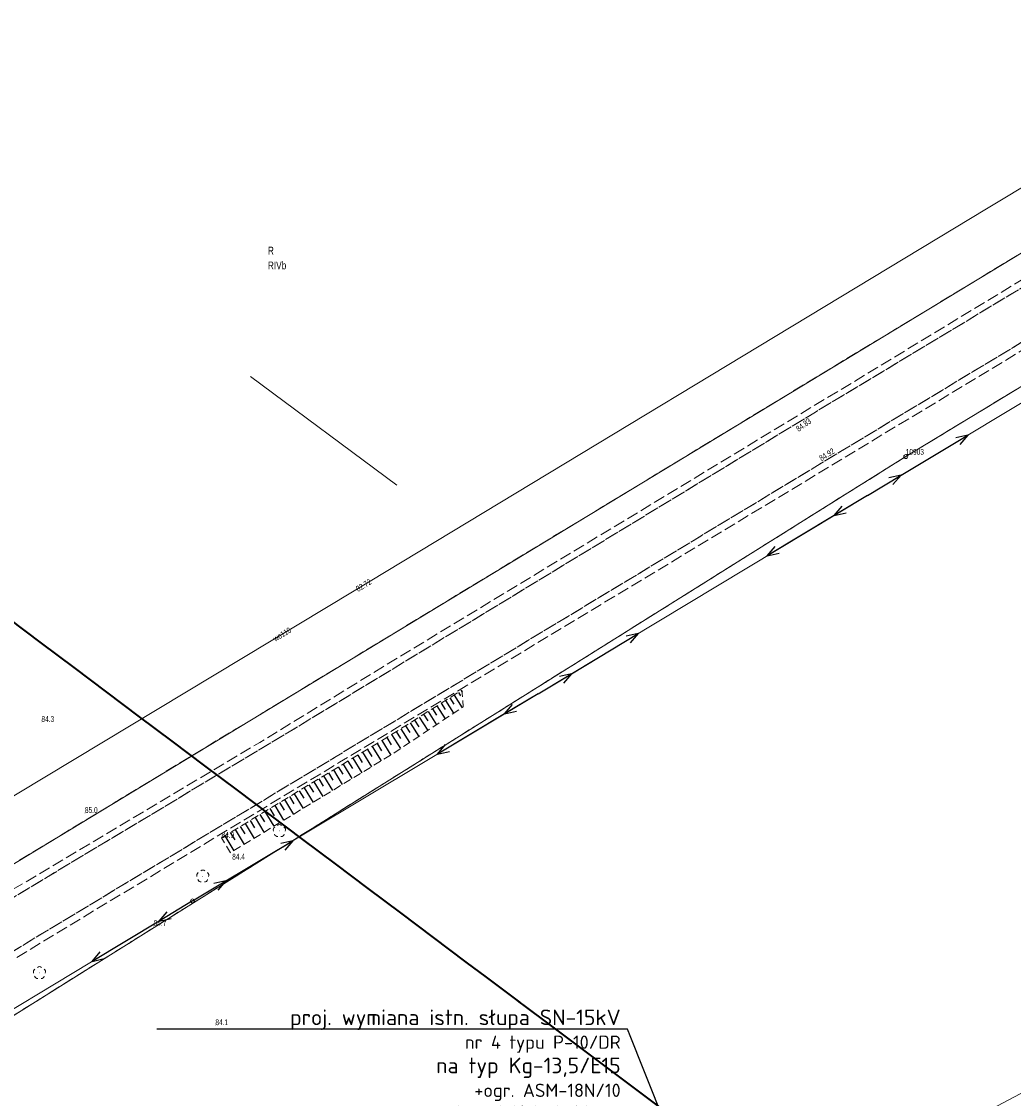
# Model space of a CAD drawing. Header units: metres. Extents: x 6524698 to 6533081, y 5883213 to 5896811.
# Tile 103 of 167: x 6527665 to 6527792, y 5892743 to 5892881. Entities that reach past the tile are written whole.
import ezdxf
from ezdxf import colors
from ezdxf.entities.mleader import LeaderData, LeaderLine
from ezdxf.enums import TextEntityAlignment as Align
from ezdxf.math import Vec2, Vec3

# ---------------------------------------------------------------- set-up
doc = ezdxf.new("R2010")
doc.units = ezdxf.units.M
doc.header["$MEASUREMENT"] = 0
for name, pattern in [('mapa zasadnicza$0$1.0_0.5', [1.5, 1, -0.5]), ('mapa zasadnicza$0$1.5_0.5', [2, 1.5, -0.5]), ('mapa zasadnicza$0$219-500', [0]), ('mapa zasadnicza$0$egkk-500', [2, 1.5, -0.5]), ('mapa zasadnicza$0$egug-500', [1, 0.5, -0.5]), ('mapa zasadnicza$0$suep_nn_500', [0]), ('mapa zasadnicza$0$suep_sn_500', [0])]:
    doc.linetypes.add(name, pattern=pattern)
doc.layers.get('0').update_dxf_attribs({"lineweight": 0})
doc.layers.add('# OBMBS-9x-19xxx __EI_opis_SN', color=1, linetype='Continuous', lineweight=0)
for name, color, linetype in [('mapa zasadnicza$0$000 Inne (niezydentyfikowane)', 7, 'Continuous'), ('mapa zasadnicza$0$202-punkt graniczny', 7, 'Continuous'), ('mapa zasadnicza$0$202-punkt graniczny-Atr103', 7, 'Continuous'), ('mapa zasadnicza$0$209-oznaczenie konturu klasyfikacyjnego', 7, 'Continuous'), ('mapa zasadnicza$0$210-oznaczenie konturu użytku gruntowego', 7, 'Continuous'), ('mapa zasadnicza$0$217-kontur klasyfikacyjny', 7, 'Continuous'), ('mapa zasadnicza$0$218-kontur użytku gruntowego', 7, 'Continuous'), ('mapa zasadnicza$0$219-działka ewidencyjna', 7, 'Continuous'), ('mapa zasadnicza$0$drzewo liściaste', 7, 'Continuous'), ('mapa zasadnicza$0$jezdnia', 7, 'Continuous'), ('mapa zasadnicza$0$pikieta naturalna', 7, 'Continuous'), ('mapa zasadnicza$0$pikieta naturalna-Atr2', 7, 'Continuous'), ('mapa zasadnicza$0$pikieta sztuczna', 7, 'Continuous'), ('mapa zasadnicza$0$pikieta sztuczna-Atr2', 7, 'Continuous'), ('mapa zasadnicza$0$przewód elektroenergetyczny niskiego napięcia', 7, 'Continuous'), ('mapa zasadnicza$0$przewód elektroenergetyczny średniego napięcia', 7, 'Continuous'), ('mapa zasadnicza$0$przewód wodociągowy', 7, 'Continuous'), ('mapa zasadnicza$0$przewód wodociągowy-Atr1', 7, 'Continuous'), ('mapa zasadnicza$0$rzędna', 7, 'Continuous'), ('mapa zasadnicza$0$rzędna-Atr2', 7, 'Continuous'), ('mapa zasadnicza$0$skarpa nieumocniona', 7, 'Continuous'), ('mapa zasadnicza$0$słup przewodów napowietrznych', 7, 'Continuous')]:
    doc.layers.add(name, color=color, linetype=linetype)
doc.styles.add('mapa zasadnicza$0$STANDARD', font='Working1250', dxfattribs={"width": 0.75})
doc.styles.add('PLS_View', font='arial.ttf')

# ---------------------------------------------------------------- blocks, each defined once
blk = doc.blocks.new('mapa zasadnicza$0$202')
at = {"color": 0, "linetype": 'Continuous', "lineweight": 0}
blk.add_circle((0, 0), 0.25, dxfattribs=at)
blk = doc.blocks.new('mapa zasadnicza$0$PW01')
at = {"linetype": 'Continuous', "lineweight": 13}
h = blk.add_hatch(color=0, dxfattribs=at)
edge = h.paths.add_edge_path()
edge.add_arc((0, 0), 0.045, 0, 360)
blk = doc.blocks.new('mapa zasadnicza$0$OP021')
at = {"linetype": 'Continuous', "lineweight": 13}
h = blk.add_hatch(color=0, dxfattribs=at)
edge = h.paths.add_edge_path()
edge.add_arc((0, 0), 0.05, 0, 360)
at = {"color": 0, "linetype": 'Continuous', "lineweight": 13}
for centre, start, end in [((-0.38, 0.124), 121.308, 202.548), ((0, 0.4), 49.272, 130.728), ((0.38, 0.124), 337.452, 58.692), ((-0.235, -0.324), 193.221, 274.871), ((0.235, -0.324), 265.129, 346.779)]:
    blk.add_arc(centre, 0.4, start, end, dxfattribs=at)
blk = doc.blocks.new('mapa zasadnicza$0$US15')
at = {"color": 0, "linetype": 'Continuous', "lineweight": 13}
blk.add_circle((0, 0), 0.25, dxfattribs=at)
blk = doc.blocks.new('mapa zasadnicza$0$SUEP1')
at = {"color": 0, "linetype": 'Continuous'}
for p, q in [((0, 0), (5, 0)), ((5, 0), (3.5, 0.5)), ((5, 0), (3.5, -0.5)), ((5, 0), (15, 0)), ((15, 0), (13.5, 0.5)), ((15, 0), (13.5, -0.5))]:
    blk.add_line(p, q, dxfattribs=at)

msp = doc.modelspace()

# ---------------------------------------------------------------- linework, layer by layer
msp.add_lwpolyline([(6527712.719, 5892821.819), (6527693.967, 5892835.708)])
at = {"layer": 'mapa zasadnicza$0$000 Inne (niezydentyfikowane)', "color": 7, "linetype": 'Continuous', "lineweight": 25, "flags": 128}
for points in [[(6527719.5, 5892794.58), (6527720.02, 5892793.76)], [(6527720.05, 5892794.92), (6527721.07, 5892793.3)], [(6527720.59, 5892795.26), (6527720.87, 5892794.82)], [(6527720.94, 5892795.49), (6527721.06, 5892795.3)], [(6527717.28, 5892793.17), (6527717.81, 5892792.33)], [(6527717.84, 5892793.53), (6527718.9, 5892791.86)], [(6527718.4, 5892793.88), (6527718.92, 5892793.05)], [(6527718.95, 5892794.23), (6527719.99, 5892792.59)], [(6527714.99, 5892791.72), (6527715.54, 5892790.86)], [(6527715.57, 5892792.09), (6527716.66, 5892790.37)], [(6527716.14, 5892792.45), (6527716.68, 5892791.6)], [(6527716.71, 5892792.81), (6527717.78, 5892791.12)], [(6527712.63, 5892790.23), (6527713.19, 5892789.34)], [(6527713.23, 5892790.61), (6527714.35, 5892788.84)], [(6527713.82, 5892790.98), (6527714.37, 5892790.1)], [(6527714.41, 5892791.36), (6527715.51, 5892789.61)], [(6527710.8, 5892789.09), (6527711.93, 5892787.23)], [(6527711.42, 5892789.47), (6527711.98, 5892788.55)], [(6527712.03, 5892789.85), (6527713.16, 5892788.05)], [(6527708.32, 5892787.59), (6527709.45, 5892785.72)], [(6527708.94, 5892787.96), (6527709.5, 5892787.03)], [(6527709.56, 5892788.34), (6527710.69, 5892786.48)], [(6527710.18, 5892788.72), (6527710.74, 5892787.79)], [(6527705.83, 5892786.08), (6527706.96, 5892784.21)], [(6527706.45, 5892786.45), (6527707.02, 5892785.52)], [(6527707.07, 5892786.83), (6527708.21, 5892784.96)], [(6527707.7, 5892787.21), (6527708.26, 5892786.28)], [(6527703.96, 5892784.94), (6527704.52, 5892784)], [(6527704.58, 5892785.32), (6527705.72, 5892783.45)], [(6527705.2, 5892785.7), (6527705.77, 5892784.76)], [(6527701.45, 5892783.42), (6527702.02, 5892782.48)], [(6527702.08, 5892783.8), (6527703.22, 5892781.93)], [(6527702.71, 5892784.18), (6527703.27, 5892783.24)], [(6527703.33, 5892784.56), (6527704.47, 5892782.69)], [(6527698.94, 5892781.9), (6527699.52, 5892780.96)], [(6527699.57, 5892782.28), (6527700.71, 5892780.4)], [(6527700.2, 5892782.66), (6527700.77, 5892781.72)], [(6527700.83, 5892783.04), (6527701.97, 5892781.16)], [(6527697.06, 5892780.76), (6527698.2, 5892778.87)], [(6527697.69, 5892781.14), (6527698.26, 5892780.19)], [(6527698.32, 5892781.52), (6527699.46, 5892779.63)], [(6527694.54, 5892779.23), (6527695.68, 5892777.33)], [(6527695.17, 5892779.61), (6527695.74, 5892778.66)], [(6527695.8, 5892779.99), (6527696.94, 5892778.1)], [(6527696.43, 5892780.37), (6527697, 5892779.43)], [(6527692.64, 5892778.08), (6527693.22, 5892777.13)], [(6527693.27, 5892778.46), (6527694.42, 5892776.56)], [(6527693.91, 5892778.84), (6527694.48, 5892777.9)], [(6527690.67, 5892776.88), (6527691.82, 5892774.98)], [(6527691.36, 5892777.3), (6527691.93, 5892776.35)], [(6527692, 5892777.69), (6527693.15, 5892775.79)]]:
    msp.add_lwpolyline(points, dxfattribs=at)
at = {"layer": 'mapa zasadnicza$0$217-kontur klasyfikacyjny', "color": 92, "linetype": 'mapa zasadnicza$0$egkk-500', "lineweight": 18, "flags": 128}
msp.add_lwpolyline([(6527834.92, 5892860.03), (6527777.93, 5892825.47)], dxfattribs=at)
at = {"layer": 'mapa zasadnicza$0$218-kontur użytku gruntowego', "color": 3, "linetype": 'mapa zasadnicza$0$egug-500', "lineweight": 18, "flags": 128}
msp.add_lwpolyline([(6527834.92, 5892860.03), (6527777.93, 5892825.47)], dxfattribs=at)
at = {"layer": 'mapa zasadnicza$0$219-działka ewidencyjna', "color": 7, "linetype": 'mapa zasadnicza$0$219-500', "lineweight": 18, "flags": 128}
msp.add_lwpolyline([(6527777.93, 5892825.47), (6527836.27, 5892860.85)], dxfattribs=at)
at = {"layer": 'mapa zasadnicza$0$przewód elektroenergetyczny niskiego napięcia', "color": 1, "linetype": 'mapa zasadnicza$0$suep_nn_500', "lineweight": 18, "flags": 128}
for points in [[(6527815.56, 5892846.06), (6527773.03, 5892820.5)], [(6527773.03, 5892820.5), (6527730.8, 5892795.07)], [(6527730.8, 5892795.07), (6527686.52, 5892768.54)]]:
    msp.add_lwpolyline(points, dxfattribs=at)
at = {"layer": 'mapa zasadnicza$0$skarpa nieumocniona', "color": 7, "linetype": 'mapa zasadnicza$0$1.0_0.5', "lineweight": 18, "flags": 128}
msp.add_lwpolyline([(6527690.24, 5892776.62), (6527711.44, 5892789.48), (6527721.04, 5892795.55), (6527721.23, 5892793.41), (6527712.02, 5892787.29), (6527691.38, 5892774.71)], close=True, dxfattribs=at)
msp.add_lwpolyline([(6527690.24, 5892776.62), (6527711.44, 5892789.48), (6527721.04, 5892795.55), (6527721.23, 5892793.41), (6527712.02, 5892787.29), (6527691.38, 5892774.71)], close=True, dxfattribs=at)

# ---------------------------------------------------------------- block references
at = {"layer": 'mapa zasadnicza$0$202-punkt graniczny', "color": 7, "linetype": 'Continuous', "lineweight": 18}
msp.add_blockref('mapa zasadnicza$0$202', (6527777.93, 5892825.47), dxfattribs=at)
at = {"layer": 'mapa zasadnicza$0$drzewo liściaste', "color": 94, "linetype": 'Continuous', "lineweight": 18}
for p in [(6527697.66, 5892777.52), (6527687.84, 5892771.7), (6527666.91, 5892759.33)]:
    msp.add_blockref('mapa zasadnicza$0$OP021', p, dxfattribs=at)
at = {"layer": 'mapa zasadnicza$0$pikieta naturalna', "color": 7, "linetype": 'Continuous', "lineweight": 13}
for p in [(6527667.17, 5892791.47), (6527672.74, 5892779.81), (6527690.24, 5892776.62), (6527691.38, 5892774.71), (6527681.55, 5892765.33)]:
    msp.add_blockref('mapa zasadnicza$0$PW01', p, dxfattribs=at)
at = {"layer": 'mapa zasadnicza$0$pikieta sztuczna', "color": 7, "linetype": 'Continuous', "lineweight": 13}
for p in [(6527766.34, 5892831.16), (6527769.56, 5892826.1)]:
    msp.add_blockref('mapa zasadnicza$0$PW01', p, dxfattribs=at)
at = {"layer": 'mapa zasadnicza$0$przewód elektroenergetyczny niskiego napięcia', "color": 1, "linetype": 'Continuous', "lineweight": 18}
for p, rotation in [((6527773.03, 5892820.5), 31.005), ((6527773.03, 5892820.5), 211.0549999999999), ((6527730.8, 5892795.07), 31.055), ((6527730.8, 5892795.07), 210.9279999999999), ((6527686.52, 5892768.54), 30.928), ((6527686.52, 5892768.54), 211.05)]:
    msp.add_blockref('mapa zasadnicza$0$SUEP1', p, dxfattribs=dict(at, rotation=rotation))
at = {"layer": 'mapa zasadnicza$0$rzędna', "color": 5, "linetype": 'Continuous', "lineweight": 18, "rotation": 359.9790000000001}
msp.add_blockref('mapa zasadnicza$0$PW01', (6527707.26, 5892808.26), dxfattribs=at)
at = {"layer": 'mapa zasadnicza$0$słup przewodów napowietrznych', "color": 7, "linetype": 'Continuous', "lineweight": 18}
msp.add_blockref('mapa zasadnicza$0$US15', (6527686.52, 5892768.54), dxfattribs=at)

# ---------------------------------------------------------------- texts
at = {"layer": 'mapa zasadnicza$0$202-punkt graniczny-Atr103', "color": 7, "style": 'mapa zasadnicza$0$STANDARD', "width": 0.667}
msp.add_text('10903', height=0.75, dxfattribs=at).set_placement((6527777.93, 5892825.47), align=Align.BOTTOM_LEFT)
at = {"layer": 'mapa zasadnicza$0$209-oznaczenie konturu klasyfikacyjnego', "color": 3, "linetype": 'Continuous', "lineweight": 18, "style": 'mapa zasadnicza$0$STANDARD', "width": 0.79}
msp.add_text('RIVb', height=1, dxfattribs=at).set_placement((6527696.19, 5892850.45), align=Align.TOP_LEFT)
at = {"layer": 'mapa zasadnicza$0$210-oznaczenie konturu użytku gruntowego', "color": 3, "linetype": 'Continuous', "lineweight": 18, "style": 'mapa zasadnicza$0$STANDARD', "width": 0.79}
msp.add_text('R', height=1, dxfattribs=at).set_placement((6527696.19, 5892851.35))
at = {"layer": 'mapa zasadnicza$0$pikieta naturalna-Atr2', "color": 7, "style": 'mapa zasadnicza$0$STANDARD', "width": 0.667}
for s, p in [('84.3', (6527667.17, 5892791.47)), ('85.0', (6527672.74, 5892779.81)), ('84.9', (6527690.24, 5892776.62)), ('84.4', (6527691.61, 5892773.83)), ('84.7', (6527681.55, 5892765.33))]:
    msp.add_text(s, height=0.75, dxfattribs=at).set_placement(p)
at = {"layer": 'mapa zasadnicza$0$pikieta sztuczna-Atr2', "color": 7, "style": 'mapa zasadnicza$0$STANDARD', "width": 0.667}
for s, rotation, p in [('84.83', 35.602, (6527764.19, 5892828.62)), ('84.92', 32.058, (6527767.13, 5892824.85))]:
    msp.add_text(s, height=0.75, rotation=rotation, dxfattribs=at).set_placement(p)
at = {"layer": 'mapa zasadnicza$0$przewód wodociągowy-Atr1', "color": 5, "style": 'mapa zasadnicza$0$STANDARD', "width": 0.667}
msp.add_text('wo110', height=0.75, rotation=31.045, dxfattribs=at).set_placement((6527696.96, 5892802.06), align=Align.MIDDLE_LEFT)
at = {"layer": 'mapa zasadnicza$0$rzędna-Atr2', "color": 5, "style": 'mapa zasadnicza$0$STANDARD', "width": 0.667}
msp.add_text('82.72', height=0.75, rotation=31.134, dxfattribs=at).set_placement((6527707.56, 5892808.44), align=Align.MIDDLE_LEFT)

# ---------------------------------------------------------------- leaders
at = {"layer": '# OBMBS-9x-19xxx __EI_opis_SN', "linetype": 'ByBlock'}
ml = msp.add_multileader_mtext('Standard', dxfattribs=at)
ml.set_content('\\pxqr;{\\fISOCPEUR|b1|i0|c238|p34;proj.\\A1; wymiana istn. słupa SN-15kV\\P\\fISOCPEUR|b0|i0|c238|p34;\\H0.85x;nr 4 typu P-10/DR \\P\\H1.176471x;na typ \\fISOCPEUR|b1|i0|c238|p34;Kg-13,5/E15\\P\\fISOCPEUR|b0|i0|c238|p34;\\H0.85x;+ogr. ASM-18N/10\\P+proj. podejście kablowe\\P+zaciski z rożkiem do uziemiaczy przenośnych SEW+SP\\fISOCPEUR|b1|i0|c238|p34; }', color=256, style='PLS_View')
ml.set_leader_properties()
ml.build(insert=Vec2(0, 0))
ml.multileader.update_dxf_attribs({"text_left_attachment_type": 6, "text_right_attachment_type": 6, "dogleg_length": 0.36, "arrow_head_size": 3})
ctx = ml.context
ctx.base_point, ctx.char_height, ctx.arrow_head_size, ctx.landing_gap_size, ctx.plane_origin = Vec3(6527682.762, 5892752.121, 105.722), 2, 3, 0.5, Vec3(6527643.691, 5892690.604, 105.722)
ctx.left_attachment, ctx.right_attachment, ctx.text_align_type = 6, 6, 2
notes = []
notes.append((ctx, [(0, (1, 1, 0), (6527742.253, 5892752.121, 105.722), (-1, 0), 0.36, [(0, [(6527753.6, 5892723.786, 105.722)], 0, [])])]))
ctx.mtext.insert, ctx.mtext.width, ctx.mtext.alignment, ctx.mtext.flow_direction = Vec3(6527741.393, 5892754.631, 105.722), 58.86561, 3, 5
ctx.mtext.has_bg_fill, ctx.mtext.bg_color, ctx.mtext.bg_scale_factor, ctx.mtext.bg_transparency, ctx.mtext.use_window_bg_color = 1, -1073741824, 1.5, 0, 1
for ctx, leaders in notes:
    for number, flags, end, landing, length, lines in leaders:
        leader = LeaderData()
        leader.index, (leader.has_last_leader_line, leader.has_dogleg_vector, leader.attachment_direction) = number, flags
        leader.last_leader_point, leader.dogleg_vector, leader.dogleg_length = Vec3(end), Vec3(landing), length
        for number, points, colour, breaks in lines:
            line = LeaderLine()
            line.index, line.vertices, line.color, line.breaks = number, Vec3.list(points), colors.encode_raw_color(colour), breaks
            leader.lines.append(line)
        ctx.leaders.append(leader)

# ---------------------------------------------------------------- next in the draw order: linework, layer by layer
at = {"layer": 'mapa zasadnicza$0$000 Inne (niezydentyfikowane)', "color": 7, "linetype": 'Continuous', "lineweight": 35, "flags": 128}
msp.add_lwpolyline([(6527662.964, 5892804.719), (6527667.148, 5892801.576), (6527671.333, 5892798.433), (6527675.517, 5892795.29), (6527679.702, 5892792.147), (6527683.886, 5892789.004), (6527688.07, 5892785.861), (6527692.255, 5892782.718), (6527696.439, 5892779.575), (6527700.624, 5892776.432), (6527704.808, 5892773.289), (6527708.993, 5892770.146), (6527713.177, 5892767.003), (6527717.362, 5892763.86), (6527721.546, 5892760.717), (6527724.139, 5892758.769), (6527731.497, 5892753.266), (6527737.308, 5892748.913), (6527743.12, 5892744.559), (6527748.931, 5892740.206)], dxfattribs=at)
at = {"layer": 'mapa zasadnicza$0$217-kontur klasyfikacyjny', "color": 92, "linetype": 'mapa zasadnicza$0$egkk-500', "lineweight": 18, "flags": 128}
for points in [[(6527630.14, 5892753.01), (6527833.46, 5892876.24)], [(6527777.93, 5892825.47), (6527640.38, 5892739.33)]]:
    msp.add_lwpolyline(points, dxfattribs=at)
at = {"layer": 'mapa zasadnicza$0$218-kontur użytku gruntowego', "color": 3, "linetype": 'mapa zasadnicza$0$egug-500', "lineweight": 18, "flags": 128}
for points in [[(6527630.14, 5892753.01), (6527833.46, 5892876.24)], [(6527777.93, 5892825.47), (6527640.38, 5892739.33)]]:
    msp.add_lwpolyline(points, dxfattribs=at)
at = {"layer": 'mapa zasadnicza$0$219-działka ewidencyjna', "color": 7, "linetype": 'mapa zasadnicza$0$219-500', "lineweight": 18, "flags": 128}
for points in [[(6527630.14, 5892753.01), (6527921.73, 5892929.74)], [(6527640.38, 5892739.33), (6527777.93, 5892825.47)]]:
    msp.add_lwpolyline(points, dxfattribs=at)
at = {"layer": 'mapa zasadnicza$0$jezdnia', "color": 7, "linetype": 'mapa zasadnicza$0$1.5_0.5', "lineweight": 18, "flags": 128}
for points in [[(6528098.78, 5893023.81), (6528064.84, 5893003.28), (6528053.53, 5892996.56), (6528040.45, 5892988.63), (6527988.61, 5892957.66), (6527945.05, 5892931.59), (6527930.8, 5892923.14), (6527898.71, 5892903.85), (6527899.4, 5892899.83), (6527896.22, 5892898.17), (6527894.92, 5892899.78), (6527893.6, 5892900.76), (6527864.38, 5892883.23), (6527859.23, 5892880.15), (6527819.97, 5892856.52), (6527769.56, 5892826.1), (6527704.94, 5892787.05), (6527635.3, 5892745.1), (6527586.51, 5892715.81), (6527544.12, 5892690.36), (6527544.25, 5892687.05), (6527545.8, 5892684.1), (6527541.49, 5892681.49), (6527539.36, 5892684.96), (6527537.08, 5892686.13), (6527529.82, 5892681.73), (6527498.83, 5892662.96), (6527451.9, 5892634.74), (6527427.47, 5892620.04), (6527381.01, 5892592.37), (6527355.24, 5892577.01), (6527318.31, 5892555.06), (6527294.46, 5892540.92), (6527294.32, 5892539.45), (6527295.38, 5892537.02), (6527290.83, 5892534.57), (6527288.41, 5892536.36), (6527287.16, 5892536.61), (6527262.8, 5892522.14), (6527262.65, 5892516.06), (6527258.33, 5892513.19), (6527253.15, 5892516.35), (6527251.84, 5892515.55), (6527245.68, 5892512.1), (6527227.34, 5892501.83), (6527214.89, 5892495.14), (6527208.7, 5892491.99), (6527203.32, 5892489.36), (6527195.06, 5892487.39), (6527188.07, 5892485.82), (6527183.09, 5892485.01), (6527182.01, 5892483.25), (6527181.68, 5892480.94), (6527168.37, 5892478.95), (6527166.73, 5892480.15), (6527165.03, 5892481.26), (6527162.93, 5892482.54), (6527160.53, 5892483.43), (6527144.38, 5892483.41), (6527141.46, 5892483.42), (6527139.43, 5892483.44), (6527132.06, 5892483.48), (6527122.38, 5892483.41), (6527118.44, 5892483.39), (6527117.38, 5892483.34), (6527111.65, 5892483.38), (6527089.38, 5892483.28), (6527088.36, 5892483.26), (6527084.9, 5892483.02), (6527080.38, 5892482.36), (6527074.57, 5892481.04), (6527069.81, 5892479.77), (6527069.66, 5892479.72), (6527066.42, 5892478.58), (6527060.45, 5892476.17), (6527055.02, 5892473.37), (6527049.77, 5892470.41), (6527039.45, 5892464.14), (6527025.83, 5892455.77), (6527019.68, 5892452.39), (6527007.24, 5892446.55), (6526997.05, 5892442.33), (6526988.7, 5892438.82), (6526987.78, 5892438.59), (6526986.74, 5892438.6), (6526984.76, 5892438.78), (6526981.8, 5892439.29), (6526981.81, 5892447.53), (6526987.84, 5892448.38), (6526989.58, 5892448.73), (6526994.78, 5892449.7), (6527002.89, 5892451.78), (6527006.08, 5892452.91), (6527009.08, 5892453.96), (6527014.6, 5892456.49), (6527016.35, 5892457.39), (6527021.63, 5892460.22), (6527025.92, 5892462.83), (6527037.82, 5892470.13), (6527045.51, 5892474.71), (6527049.02, 5892476.74), (6527053.77, 5892479.33), (6527060.17, 5892482.29), (6527066.08, 5892484.55), (6527074.31, 5892486.95), (6527079.11, 5892488.02), (6527085.39, 5892488.85), (6527090.38, 5892489.31), (6527098.04, 5892489.97), (6527099.85, 5892490.63), (6527101.56, 5892492.03), (6527102.29, 5892493.07), (6527109.3, 5892492.76), (6527111.93, 5892489.74), (6527125.67, 5892489.64), (6527126.23, 5892491.34), (6527126.41, 5892495.28), (6527130.32, 5892495.4), (6527130.7, 5892493.57), (6527131.22, 5892491.09), (6527131.91, 5892489.63), (6527144.15, 5892489.48), (6527144.29, 5892489.47), (6527150.78, 5892489.39), (6527156.38, 5892489.46), (6527167.72, 5892489.63), (6527177.02, 5892490.38), (6527190.66, 5892492.68), (6527202.01, 5892496), (6527211.16, 5892500.09), (6527224.33, 5892507.11), (6527241.8, 5892516.78), (6527283.75, 5892541.56), (6527316.15, 5892560.68), (6527350.83, 5892581.33), (6527377.82, 5892597.39), (6527416.92, 5892620.72), (6527450.2, 5892640.59), (6527484.3, 5892661.06), (6527496.63, 5892668.55), (6527522.85, 5892684.32), (6527583.54, 5892720.92), (6527631.82, 5892749.94), (6527701.85, 5892791.98), (6527766.34, 5892831.16), (6527816.81, 5892861.57), (6527855.88, 5892885.05), (6527864.57, 5892890.35), (6527927.18, 5892927.82), (6527941.82, 5892936.58), (6527977.56, 5892958), (6527985.05, 5892962.47), (6528030.97, 5892989.92), (6528031.39, 5892991.79), (6528030.22, 5892994.47), (6528034.17, 5892997.12), (6528035.88, 5892994.93), (6528037.89, 5892994.11), (6528050.04, 5893001.37), (6528061.65, 5893008.3), (6528095.78, 5893028.96), (6528115.4, 5893040.61), (6528116.33, 5893041.19), (6528118.03, 5893035.29), (6528117.26, 5893034.77)], [(6527855.37, 5892885.81), (6527863.88, 5892891.04), (6527916.82, 5892922.52), (6527921.86, 5892925.61), (6527940.11, 5892936.34), (6527977.69, 5892959.07), (6527977.56, 5892958), (6527941.82, 5892936.58), (6527927.18, 5892927.82), (6527864.57, 5892890.35), (6527855.88, 5892885.05), (6527816.81, 5892861.57), (6527766.34, 5892831.16), (6527701.85, 5892791.98), (6527631.82, 5892749.94), (6527583.54, 5892720.92), (6527522.85, 5892684.32), (6527496.63, 5892668.55), (6527484.3, 5892661.06), (6527450.2, 5892640.59), (6527416.92, 5892620.72), (6527377.82, 5892597.39), (6527350.83, 5892581.33), (6527316.15, 5892560.68), (6527283.75, 5892541.56), (6527241.8, 5892516.78), (6527224.33, 5892507.11), (6527211.16, 5892500.09), (6527202.01, 5892496), (6527190.66, 5892492.68), (6527177.02, 5892490.38), (6527167.72, 5892489.63), (6527156.38, 5892489.46), (6527155.4, 5892491.57), (6527154.95, 5892493.93), (6527154.86, 5892494.49), (6527155.03, 5892494.48), (6527155.63, 5892494.41), (6527156.04, 5892492.1), (6527157.77, 5892490.44), (6527158.25, 5892490.19), (6527176.9, 5892490.89), (6527191.97, 5892493.58), (6527204.67, 5892497.71), (6527214.75, 5892502.49), (6527226.59, 5892509.08), (6527254.64, 5892525.38), (6527255.19, 5892525.67), (6527254.84, 5892527.61), (6527259.05, 5892530.05), (6527260.34, 5892528.55), (6527291.69, 5892547.36), (6527316.89, 5892562.01), (6527348.68, 5892581.12), (6527377.27, 5892598.03), (6527411.13, 5892618), (6527452, 5892642.71), (6527481.68, 5892660.65), (6527486.11, 5892663.43), (6527497.33, 5892670.04), (6527516.04, 5892681.59), (6527631.23, 5892750.79), (6527695.14, 5892788.84), (6527701.56, 5892792.77), (6527710.99, 5892798.58), (6527765.9, 5892831.81), (6527778.41, 5892839.39), (6527803.46, 5892854.56), (6527816.43, 5892862.29)], [(6527546.22, 5892684.53), (6527545.8, 5892684.1), (6527544.25, 5892687.05), (6527544.12, 5892690.36), (6527586.51, 5892715.81), (6527635.3, 5892745.1), (6527704.94, 5892787.05), (6527769.56, 5892826.1), (6527819.97, 5892856.52), (6527859.23, 5892880.15), (6527864.38, 5892883.23), (6527893.6, 5892900.76), (6527894.92, 5892899.78), (6527896.22, 5892898.17), (6527893.01, 5892899.11), (6527859.63, 5892879.46), (6527820.4, 5892855.72), (6527770.05, 5892825.32), (6527705.38, 5892786.31), (6527635.75, 5892744.22), (6527586.98, 5892715.03), (6527544.42, 5892689.19)]]:
    msp.add_lwpolyline(points, close=True, dxfattribs=at)
at = {"layer": 'mapa zasadnicza$0$przewód elektroenergetyczny niskiego napięcia', "color": 1, "linetype": 'mapa zasadnicza$0$suep_nn_500', "lineweight": 18, "flags": 128}
for points in [[(6527686.52, 5892768.54), (6527644.73, 5892743.38)], [(6527644.73, 5892743.38), (6527686.52, 5892768.54)]]:
    msp.add_lwpolyline(points, dxfattribs=at)
at = {"layer": 'mapa zasadnicza$0$przewód elektroenergetyczny średniego napięcia', "color": 1, "linetype": 'mapa zasadnicza$0$suep_sn_500', "lineweight": 18, "flags": 128}
msp.add_lwpolyline([(6527931.19, 5892817.25), (6527753.82, 5892723.31)], dxfattribs=at)
at = {"layer": 'mapa zasadnicza$0$przewód wodociągowy', "color": 5, "linetype": 'Continuous', "lineweight": 18, "flags": 128}
msp.add_lwpolyline([(6527883.6, 5892914.55), (6527788.28, 5892857.2), (6527707.26, 5892808.26), (6527617.5, 5892754.23), (6527544.92, 5892710.93)], dxfattribs=at)

# ---------------------------------------------------------------- next in the draw order: block references
at = {"layer": 'mapa zasadnicza$0$pikieta naturalna', "color": 7, "linetype": 'Continuous', "lineweight": 13}
msp.add_blockref('mapa zasadnicza$0$PW01', (6527689.46, 5892752.63), dxfattribs=at)

# ---------------------------------------------------------------- next in the draw order: texts
at = {"layer": 'mapa zasadnicza$0$pikieta naturalna-Atr2', "color": 7, "style": 'mapa zasadnicza$0$STANDARD', "width": 0.667}
msp.add_text('84.1', height=0.75, dxfattribs=at).set_placement((6527689.46, 5892752.63))

doc.saveas('drawing.dxf')
